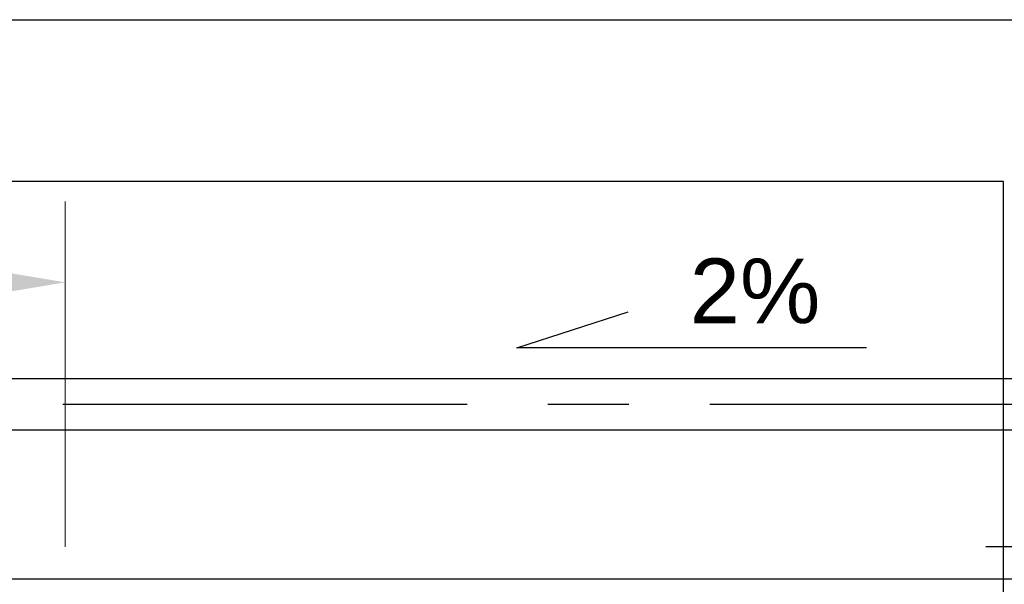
# Model space of a CAD drawing. Header units: centimetres. Extents: x -156440 to 298236, y -263599 to 81430.
# Tile 72 of 170: x 144254 to 145776, y -116104 to -115232. Entities that reach past the tile are written whole.
import ezdxf
from ezdxf.enums import TextEntityAlignment as Align

# ---------------------------------------------------------------- set-up
doc = ezdxf.new("R2010")
doc.units = ezdxf.units.CM
doc.header["$LTSCALE"] = 50
for name, pattern in [('01-101 Went PP Poziom -2$0$CENTER', [2, 1.25, -0.25, 0.25, -0.25]), ('Kondygnacja -2$0$HIDDEN2', [4.7625, 3.175, -1.5875]), ('Osie rzutów$0$DASHDOT2', [12.7, 6.35, -3.175, 0, -3.175])]:
    doc.linetypes.add(name, pattern=pattern)
for name, color, linetype, lineweight in [('bgde_maszynownia blokowo', 2, 'Continuous', 35), ('I-WL_OPISY', 4, 'Continuous', 18), ('Kondygnacja -2$0$_SP KORYTA', 8, 'Continuous', 25)]:
    doc.layers.add(name, color=color, linetype=linetype, lineweight=lineweight)
for name, color, linetype in [('freon cieczowy', 142, 'Continuous'), ('freon gazowy', 174, 'Continuous'), ('Freon_opisy', 2, 'Continuous'), ('Kondygnacja -2$0$ARCH_KONSTR_POWYŻEJ RZUTU_IST', 8, 'Kondygnacja -2$0$HIDDEN2'), ('Osie rzutów$0$ARCH_INFO_OSIE_IST', 8, 'Osie rzutów$0$DASHDOT2')]:
    doc.layers.add(name, color=color, linetype=linetype)
doc.layers.get('bgde_maszynownia blokowo').off()
doc.styles.add('01-101 Went PP Poziom -2$0$Arial', font='ARIAL.TTF')

# ---------------------------------------------------------------- blocks, each defined once
blk = doc.blocks.new('Osie rzutów')
at = {"layer": 'Osie rzutów$0$ARCH_INFO_OSIE_IST', "ltscale": 10}
blk.add_line((4436.04, 10400), (13655, 10400), dxfattribs=at)
blk = doc.blocks.new('Kondygnacja -2$0$konstukcja stropu -2')
at = {"layer": 'Kondygnacja -2$0$ARCH_KONSTR_POWYŻEJ RZUTU_IST', "ltscale": 10}
for p, q in [((6835, 10375), (6285, 10375)), ((6835, 9825), (6835, 10375))]:
    blk.add_line(p, q, dxfattribs=at)
blk = doc.blocks.new('A$C45891BCF')
at = {"layer": 'freon cieczowy'}
blk.add_line((236.6, 513.6, -348), (650.55, 513.6, -348), dxfattribs=at)
at = {"layer": 'freon gazowy'}
for p, q in [((692.07, 544.5, 4128.73), (-106.95, 544.5, 4128.73)), ((692.13, 536.56, 4128.73), (-106.95, 536.56, 4128.73))]:
    blk.add_line(p, q, dxfattribs=at)
at = {"layer": 'freon gazowy', "color": 7, "linetype": '01-101 Went PP Poziom -2$0$CENTER'}
blk.add_line((692.1, 540.53, 4128.73), (-106.95, 540.53, 4128.73), dxfattribs=at)
at = {"layer": 'Freon_opisy', "color": 2}
for p, q in [((499.8, 549.28, -348), (517.01, 554.83, -348)), ((553.81, 549.28, -348), (499.8, 549.28, -348)), ((626.26, 518.52, -348), (572.26, 518.52, -348))]:
    blk.add_line(p, q, dxfattribs=at)
at = {"layer": 'I-WL_OPISY', "ltscale": 0.1}
blk.add_line((430, 518.51), (430, 571.91), dxfattribs=at)
at = {"layer": 'I-WL_OPISY'}
blk.add_solid([(405, 555.24), (405, 563.58), (430, 559.41)], dxfattribs=at)
at = {"layer": 'Freon_opisy', "color": 2, "style": '01-101 Went PP Poziom -2$0$Arial'}
blk.add_text('2%%%', height=10, dxfattribs=at).set_placement((536.6, 558.12, -348), align=Align.MIDDLE)

msp = doc.modelspace()

# ---------------------------------------------------------------- block references
at = {"layer": 'bgde_maszynownia blokowo', "xscale": 10, "yscale": 10, "zscale": 10}
msp.add_blockref('A$C45891BCF', (140024.241, -121231.769), dxfattribs=at)
at = {"layer": 'Kondygnacja -2$0$_SP KORYTA', "xscale": 10, "yscale": 10, "zscale": 10}
msp.add_blockref('Kondygnacja -2$0$konstukcja stropu -2', (77424.241, -219231.769, -3480), dxfattribs=at)
at = {"layer": 'Osie rzutów$0$ARCH_INFO_OSIE_IST', "xscale": 10, "yscale": 10, "zscale": 10}
msp.add_blockref('Osie rzutów', (77424.241, -219231.769), dxfattribs=at)

doc.saveas('drawing.dxf')
